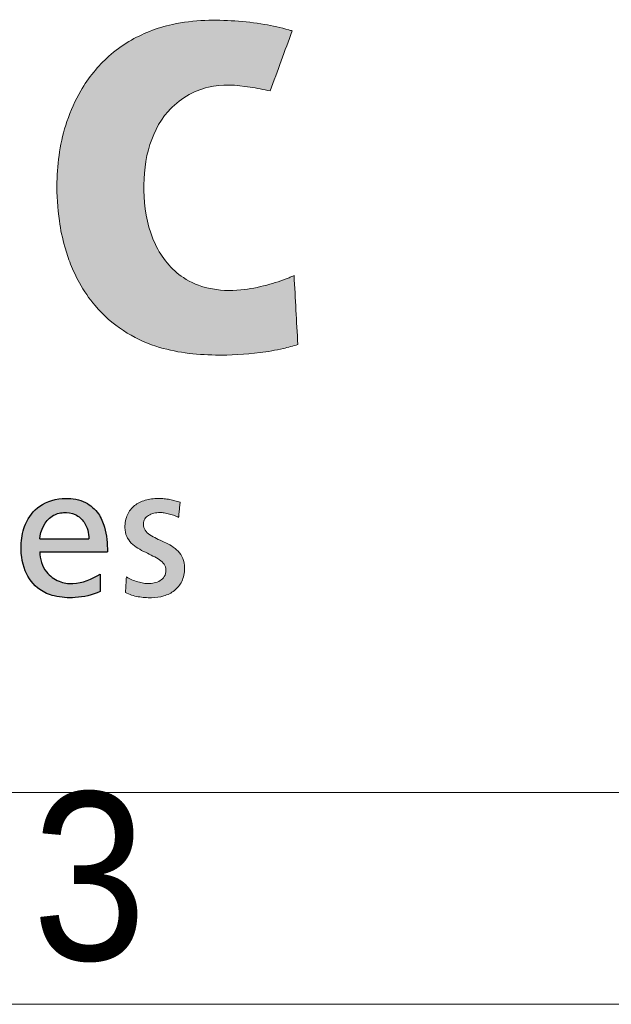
# Paper-space layout 'Hoja2' of a CAD drawing. Header units: millimetres. Extents: x 450 to 25135, y 150 to 17673.
# Tile 13 of 19: x 20964 to 21384, y 150 to 848. Entities that reach past the tile are written whole.
import ezdxf

# ---------------------------------------------------------------- set-up
doc = ezdxf.new("R2010")
doc.units = ezdxf.units.MM
doc.linetypes.add('SLD-Continua', pattern=[0])
doc.layers.add('FORMAT', color=7, linetype='SLD-Continua')
doc.styles.add('SLDTEXTSTYLE3', font='GOTHIC.TTF', dxfattribs={"width": 0.913})

# ---------------------------------------------------------------- blocks, each defined once
blk = doc.blocks.new('Bloque1')
at = {"linetype": 'Continuous', "ltscale": 35}
h = blk.add_hatch(color=7, dxfattribs=at)
edge = h.paths.add_edge_path(flags=0)
edge.add_spline(control_points=[(1628.7, 297.51), (1627.5, 297.01), (1621.22, 294.38), (1608.76, 290.31), (1589.64, 286.37), (1568.94, 287.09), (1545.83, 296.44), (1527.25, 319.89), (1520.94, 352.94), (1523.18, 386.15), (1537.39, 416.6), (1566.19, 434.08), (1592.7, 432.3), (1607.04, 429.34), (1611.74, 428.37)], knot_values=[2, 2, 2, 2, 2.013484, 2.070868, 2.135998, 2.215861, 2.282575, 2.389366, 2.510036, 2.625335, 2.731713, 2.847289, 2.949965, 3, 3, 3, 3], weights=[1, 1, 1, 1, 1, 1, 1, 1, 1, 1, 1, 1, 1, 1, 1], degree=3, periodic=0)
edge.add_line((1611.74, 428.37), (1627.36, 470.96))
edge.add_spline(control_points=[(1627.36, 470.96), (1626.55, 471.19), (1620.09, 473.07), (1606.62, 476.13), (1586.7, 478.22), (1564.82, 478.87), (1544.37, 476.56), (1526.27, 471.09), (1510.96, 463.59), (1497.57, 453.76), (1486.15, 441.82), (1475.6, 426.53), (1467.16, 407.51), (1461.89, 385.49), (1459.96, 361.76), (1461.31, 339.07), (1465.26, 319.74), (1470.16, 305.02), (1476.84, 290.74), (1488.43, 273.8), (1506.64, 257.71), (1535.65, 243.95), (1569.35, 240.24), (1599.68, 241.94), (1619.15, 245.12), (1627.93, 247.67), (1631.34, 248.67)], knot_values=[0, 0, 0, 0, 0.005207, 0.041752, 0.085467, 0.129316, 0.17742, 0.21242, 0.246106, 0.282735, 0.314918, 0.348182, 0.397515, 0.443076, 0.488082, 0.544788, 0.583504, 0.610174, 0.640875, 0.681066, 0.736716, 0.78949, 0.877914, 0.943285, 0.977973, 1, 1, 1, 1], weights=[1, 1, 1, 1, 1, 1, 1, 1, 1, 1, 1, 1, 1, 1, 1, 1, 1, 1, 1, 1, 1, 1, 1, 1, 1, 1, 1], degree=3, periodic=0)
edge.add_line((1631.34, 248.67), (1628.7, 297.51))
h = blk.add_hatch(color=7, dxfattribs=at)
edge = h.paths.add_edge_path(flags=0)
edge.add_spline(control_points=[(1544.01, 127.41), (1545.14, 127.01), (1546.12, 126.59), (1546.8, 126.16)], knot_values=[37.00004, 37.00004, 37.00004, 37.00004, 38.00004, 38.00004, 38.00004, 38.00004], weights=[1, 1, 1, 1], degree=3, periodic=0)
edge.add_line((1546.8, 126.16), (1547.07, 128.86))
edge.add_line((1547.07, 128.86), (1547.34, 131.56))
edge.add_line((1547.34, 131.56), (1547.61, 134.26))
edge.add_line((1547.61, 134.26), (1547.89, 136.97))
edge.add_spline(control_points=[(1547.89, 136.97), (1546.67, 137.33), (1545.45, 137.68), (1544.23, 137.99)], knot_values=[3, 3, 3, 3, 4, 4, 4, 4], weights=[1, 1, 1, 1], degree=3, periodic=0)
edge.add_spline(control_points=[(1544.23, 137.99), (1543, 138.3), (1541.77, 138.58), (1540.51, 138.82)], knot_values=[4, 4, 4, 4, 5, 5, 5, 5], weights=[1, 1, 1, 1], degree=3, periodic=0)
edge.add_arc((1531.98, 93.2), 46.41, 79.41342, 84.27412)
edge.add_arc((1532.45, 96.76), 42.82, 84.4183, 90.01888)
edge.add_spline(control_points=[(1532.43, 139.58), (1529.1, 139.58), (1525.96, 139.16), (1523.11, 138.32)], knot_values=[0, 0, 0, 0, 1, 1, 1, 1], weights=[1, 1, 1, 1], degree=3, periodic=0)
edge.add_spline(control_points=[(1523.11, 138.32), (1520.26, 137.47), (1517.72, 136.2), (1515.58, 134.48)], knot_values=[1, 1, 1, 1, 2, 2, 2, 2], weights=[1, 1, 1, 1], degree=3, periodic=0)
edge.add_spline(control_points=[(1515.58, 134.48), (1513.45, 132.77), (1511.74, 130.62), (1510.56, 128.03)], knot_values=[2, 2, 2, 2, 3, 3, 3, 3], weights=[1, 1, 1, 1], degree=3, periodic=0)
edge.add_spline(control_points=[(1510.56, 128.03), (1509.38, 125.44), (1508.73, 122.39), (1508.73, 118.9), (1508.73, 114.18), (1510.55, 110.71), (1513.28, 107.97)], knot_values=[3, 3, 3, 3, 4, 4, 4, 5, 5, 5, 5], weights=[1, 1, 1, 1, 1, 1, 1], degree=3, periodic=0)
edge.add_spline(control_points=[(1513.28, 107.97), (1516.01, 105.22), (1519.65, 103.2), (1523.29, 101.39)], knot_values=[5, 5, 5, 5, 6, 6, 6, 6], weights=[1, 1, 1, 1], degree=3, periodic=0)
edge.add_spline(control_points=[(1523.29, 101.39), (1526.93, 99.58), (1530.58, 97.97), (1533.3, 96.06)], knot_values=[6, 6, 6, 6, 7, 7, 7, 7], weights=[1, 1, 1, 1], degree=3, periodic=0)
edge.add_spline(control_points=[(1533.3, 96.06), (1536.04, 94.14), (1537.86, 91.91), (1537.86, 88.84), (1537.86, 87.03), (1537.42, 85.52), (1536.67, 84.27)], knot_values=[7, 7, 7, 7, 8, 8, 8, 9, 9, 9, 9], weights=[1, 1, 1, 1, 1, 1, 1], degree=3, periodic=0)
edge.add_spline(control_points=[(1536.67, 84.27), (1535.92, 83.03), (1534.87, 82.06), (1532.41, 80.56), (1531, 80.04), (1529.55, 79.7)], knot_values=[9, 9, 9, 9, 10, 10, 11, 11, 11, 11], weights=[1, 1, 1, 1, 1, 1], degree=3, periodic=0)
edge.add_spline(control_points=[(1529.55, 79.7), (1528.1, 79.37), (1526.6, 79.22), (1525.19, 79.22), (1524.3, 79.22), (1523.19, 79.32), (1521.96, 79.51)], knot_values=[11, 11, 11, 11, 12, 12, 12, 13, 13, 13, 13], weights=[1, 1, 1, 1, 1, 1, 1], degree=3, periodic=0)
edge.add_spline(control_points=[(1521.96, 79.51), (1520.73, 79.71), (1519.37, 80.01), (1517.97, 80.4)], knot_values=[13, 13, 13, 13, 14, 14, 14, 14], weights=[1, 1, 1, 1], degree=3, periodic=0)
edge.add_spline(control_points=[(1517.97, 80.4), (1516.57, 80.79), (1515.14, 81.29), (1513.74, 81.88)], knot_values=[14, 14, 14, 14, 15, 15, 15, 15], weights=[1, 1, 1, 1], degree=3, periodic=0)
edge.add_spline(control_points=[(1513.74, 81.88), (1512.34, 82.48), (1510.99, 83.17), (1509.77, 83.96)], knot_values=[15, 15, 15, 15, 16, 16, 16, 16], weights=[1, 1, 1, 1], degree=3, periodic=0)
edge.add_line((1509.77, 83.96), (1509.44, 78.42))
edge.add_line((1509.44, 78.42), (1509.12, 72.89))
edge.add_spline(control_points=[(1509.12, 72.89), (1510.53, 72.13), (1512, 71.52), (1513.5, 71.04)], knot_values=[18.00004, 18.00004, 18.00004, 18.00004, 19.00004, 19.00004, 19.00004, 19.00004], weights=[1, 1, 1, 1], degree=3, periodic=0)
edge.add_spline(control_points=[(1513.5, 71.04), (1515, 70.55), (1516.53, 70.18), (1519.65, 69.64), (1521.22, 69.46), (1522.8, 69.35)], knot_values=[19.00004, 19.00004, 19.00004, 19.00004, 20.00004, 20.00004, 21.00004, 21.00004, 21.00004, 21.00004], weights=[1, 1, 1, 1, 1, 1], degree=3, periodic=0)
edge.add_spline(control_points=[(1522.8, 69.35), (1524.38, 69.25), (1525.97, 69.21), (1527.55, 69.21), (1530.55, 69.21), (1533.52, 69.62), (1536.29, 70.46)], knot_values=[21.00004, 21.00004, 21.00004, 21.00004, 22.00004, 22.00004, 22.00004, 23.00004, 23.00004, 23.00004, 23.00004], weights=[1, 1, 1, 1, 1, 1, 1], degree=3, periodic=0)
edge.add_spline(control_points=[(1536.29, 70.46), (1539.05, 71.3), (1541.61, 72.57), (1543.79, 74.29)], knot_values=[23.00004, 23.00004, 23.00004, 23.00004, 24.00004, 24.00004, 24.00004, 24.00004], weights=[1, 1, 1, 1], degree=3, periodic=0)
edge.add_spline(control_points=[(1543.79, 74.29), (1545.97, 76.01), (1547.78, 78.19), (1549.04, 80.82)], knot_values=[24.00004, 24.00004, 24.00004, 24.00004, 25.00004, 25.00004, 25.00004, 25.00004], weights=[1, 1, 1, 1], degree=3, periodic=0)
edge.add_spline(control_points=[(1549.04, 80.82), (1550.3, 83.46), (1551.02, 86.57), (1551.02, 90.16), (1551.02, 95.53), (1549.2, 99.32), (1546.47, 102.18)], knot_values=[25.00004, 25.00004, 25.00004, 25.00004, 26.00004, 26.00004, 26.00004, 27.00004, 27.00004, 27.00004, 27.00004], weights=[1, 1, 1, 1, 1, 1, 1], degree=3, periodic=0)
edge.add_spline(control_points=[(1546.47, 102.18), (1543.74, 105.05), (1540.1, 106.99), (1536.46, 108.7)], knot_values=[27.00004, 27.00004, 27.00004, 27.00004, 28.00004, 28.00004, 28.00004, 28.00004], weights=[1, 1, 1, 1], degree=3, periodic=0)
edge.add_spline(control_points=[(1536.46, 108.7), (1532.82, 110.4), (1529.18, 111.87), (1526.45, 113.76)], knot_values=[28.00004, 28.00004, 28.00004, 28.00004, 29.00004, 29.00004, 29.00004, 29.00004], weights=[1, 1, 1, 1], degree=3, periodic=0)
edge.add_spline(control_points=[(1526.45, 113.76), (1523.71, 115.66), (1521.9, 117.98), (1521.9, 121.41), (1521.9, 122.8), (1522.24, 124), (1522.86, 125.03)], knot_values=[29.00004, 29.00004, 29.00004, 29.00004, 30.00004, 30.00004, 30.00004, 31.00004, 31.00004, 31.00004, 31.00004], weights=[1, 1, 1, 1, 1, 1, 1], degree=3, periodic=0)
edge.add_spline(control_points=[(1522.86, 125.03), (1523.48, 126.05), (1524.37, 126.9), (1525.46, 127.58)], knot_values=[31.00004, 31.00004, 31.00004, 31.00004, 32.00004, 32.00004, 32.00004, 32.00004], weights=[1, 1, 1, 1], degree=3, periodic=0)
edge.add_spline(control_points=[(1525.46, 127.58), (1526.55, 128.25), (1527.83, 128.76), (1529.24, 129.09)], knot_values=[32.00004, 32.00004, 32.00004, 32.00004, 33.00004, 33.00004, 33.00004, 33.00004], weights=[1, 1, 1, 1], degree=3, periodic=0)
edge.add_spline(control_points=[(1529.24, 129.09), (1530.65, 129.42), (1532.18, 129.59), (1533.77, 129.59), (1534.49, 129.59), (1535.5, 129.48), (1536.64, 129.29)], knot_values=[33.00004, 33.00004, 33.00004, 33.00004, 34.00004, 34.00004, 34.00004, 35.00004, 35.00004, 35.00004, 35.00004], weights=[1, 1, 1, 1, 1, 1, 1], degree=3, periodic=0)
edge.add_spline(control_points=[(1536.64, 129.29), (1537.78, 129.1), (1539.06, 128.83), (1540.34, 128.51)], knot_values=[35.00004, 35.00004, 35.00004, 35.00004, 36.00004, 36.00004, 36.00004, 36.00004], weights=[1, 1, 1, 1], degree=3, periodic=0)
edge.add_spline(control_points=[(1540.34, 128.51), (1541.62, 128.19), (1542.89, 127.81), (1544.01, 127.41)], knot_values=[36.00004, 36.00004, 36.00004, 36.00004, 37.00004, 37.00004, 37.00004, 37.00004], weights=[1, 1, 1, 1], degree=3, periodic=0)
h = blk.add_hatch(color=7, dxfattribs=at)
edge = h.paths.add_edge_path(flags=0)
edge.add_spline(control_points=[(1544.01, 127.41), (1545.14, 127.01), (1546.12, 126.59), (1546.8, 126.16)], knot_values=[37.00004, 37.00004, 37.00004, 37.00004, 38.00004, 38.00004, 38.00004, 38.00004], weights=[1, 1, 1, 1], degree=3, periodic=0)
edge.add_line((1546.8, 126.16), (1547.07, 128.86))
edge.add_line((1547.07, 128.86), (1547.34, 131.56))
edge.add_line((1547.34, 131.56), (1547.61, 134.26))
edge.add_line((1547.61, 134.26), (1547.89, 136.97))
edge.add_spline(control_points=[(1547.89, 136.97), (1546.67, 137.33), (1545.45, 137.68), (1544.23, 137.99)], knot_values=[3, 3, 3, 3, 4, 4, 4, 4], weights=[1, 1, 1, 1], degree=3, periodic=0)
edge.add_spline(control_points=[(1544.23, 137.99), (1543, 138.3), (1541.77, 138.58), (1540.51, 138.82)], knot_values=[4, 4, 4, 4, 5, 5, 5, 5], weights=[1, 1, 1, 1], degree=3, periodic=0)
edge.add_arc((1531.98, 93.2), 46.41, 79.41342, 84.27412)
edge.add_arc((1532.45, 96.76), 42.82, 84.4183, 90.01888)
edge.add_spline(control_points=[(1532.43, 139.58), (1529.1, 139.58), (1525.96, 139.16), (1523.11, 138.32)], knot_values=[0, 0, 0, 0, 1, 1, 1, 1], weights=[1, 1, 1, 1], degree=3, periodic=0)
edge.add_spline(control_points=[(1523.11, 138.32), (1520.26, 137.47), (1517.72, 136.2), (1515.58, 134.48)], knot_values=[1, 1, 1, 1, 2, 2, 2, 2], weights=[1, 1, 1, 1], degree=3, periodic=0)
edge.add_spline(control_points=[(1515.58, 134.48), (1513.45, 132.77), (1511.74, 130.62), (1510.56, 128.03)], knot_values=[2, 2, 2, 2, 3, 3, 3, 3], weights=[1, 1, 1, 1], degree=3, periodic=0)
edge.add_spline(control_points=[(1510.56, 128.03), (1509.38, 125.44), (1508.73, 122.39), (1508.73, 118.9), (1508.73, 114.18), (1510.55, 110.71), (1513.28, 107.97)], knot_values=[3, 3, 3, 3, 4, 4, 4, 5, 5, 5, 5], weights=[1, 1, 1, 1, 1, 1, 1], degree=3, periodic=0)
edge.add_spline(control_points=[(1513.28, 107.97), (1516.01, 105.22), (1519.65, 103.2), (1523.29, 101.39)], knot_values=[5, 5, 5, 5, 6, 6, 6, 6], weights=[1, 1, 1, 1], degree=3, periodic=0)
edge.add_spline(control_points=[(1523.29, 101.39), (1526.93, 99.58), (1530.58, 97.97), (1533.3, 96.06)], knot_values=[6, 6, 6, 6, 7, 7, 7, 7], weights=[1, 1, 1, 1], degree=3, periodic=0)
edge.add_spline(control_points=[(1533.3, 96.06), (1536.04, 94.14), (1537.86, 91.91), (1537.86, 88.84), (1537.86, 87.03), (1537.42, 85.52), (1536.67, 84.27)], knot_values=[7, 7, 7, 7, 8, 8, 8, 9, 9, 9, 9], weights=[1, 1, 1, 1, 1, 1, 1], degree=3, periodic=0)
edge.add_spline(control_points=[(1536.67, 84.27), (1535.92, 83.03), (1534.87, 82.06), (1532.41, 80.56), (1531, 80.04), (1529.55, 79.7)], knot_values=[9, 9, 9, 9, 10, 10, 11, 11, 11, 11], weights=[1, 1, 1, 1, 1, 1], degree=3, periodic=0)
edge.add_spline(control_points=[(1529.55, 79.7), (1528.1, 79.37), (1526.6, 79.22), (1525.19, 79.22), (1524.3, 79.22), (1523.19, 79.32), (1521.96, 79.51)], knot_values=[11, 11, 11, 11, 12, 12, 12, 13, 13, 13, 13], weights=[1, 1, 1, 1, 1, 1, 1], degree=3, periodic=0)
edge.add_spline(control_points=[(1521.96, 79.51), (1520.73, 79.71), (1519.37, 80.01), (1517.97, 80.4)], knot_values=[13, 13, 13, 13, 14, 14, 14, 14], weights=[1, 1, 1, 1], degree=3, periodic=0)
edge.add_spline(control_points=[(1517.97, 80.4), (1516.57, 80.79), (1515.14, 81.29), (1513.74, 81.88)], knot_values=[14, 14, 14, 14, 15, 15, 15, 15], weights=[1, 1, 1, 1], degree=3, periodic=0)
edge.add_spline(control_points=[(1513.74, 81.88), (1512.34, 82.48), (1510.99, 83.17), (1509.77, 83.96)], knot_values=[15, 15, 15, 15, 16, 16, 16, 16], weights=[1, 1, 1, 1], degree=3, periodic=0)
edge.add_line((1509.77, 83.96), (1509.44, 78.42))
edge.add_line((1509.44, 78.42), (1509.12, 72.89))
edge.add_spline(control_points=[(1509.12, 72.89), (1510.53, 72.13), (1512, 71.52), (1513.5, 71.04)], knot_values=[18.00004, 18.00004, 18.00004, 18.00004, 19.00004, 19.00004, 19.00004, 19.00004], weights=[1, 1, 1, 1], degree=3, periodic=0)
edge.add_spline(control_points=[(1513.5, 71.04), (1515, 70.55), (1516.53, 70.18), (1519.65, 69.64), (1521.22, 69.46), (1522.8, 69.35)], knot_values=[19.00004, 19.00004, 19.00004, 19.00004, 20.00004, 20.00004, 21.00004, 21.00004, 21.00004, 21.00004], weights=[1, 1, 1, 1, 1, 1], degree=3, periodic=0)
edge.add_spline(control_points=[(1522.8, 69.35), (1524.38, 69.25), (1525.97, 69.21), (1527.55, 69.21), (1530.55, 69.21), (1533.52, 69.62), (1536.29, 70.46)], knot_values=[21.00004, 21.00004, 21.00004, 21.00004, 22.00004, 22.00004, 22.00004, 23.00004, 23.00004, 23.00004, 23.00004], weights=[1, 1, 1, 1, 1, 1, 1], degree=3, periodic=0)
edge.add_spline(control_points=[(1536.29, 70.46), (1539.05, 71.3), (1541.61, 72.57), (1543.79, 74.29)], knot_values=[23.00004, 23.00004, 23.00004, 23.00004, 24.00004, 24.00004, 24.00004, 24.00004], weights=[1, 1, 1, 1], degree=3, periodic=0)
edge.add_spline(control_points=[(1543.79, 74.29), (1545.97, 76.01), (1547.78, 78.19), (1549.04, 80.82)], knot_values=[24.00004, 24.00004, 24.00004, 24.00004, 25.00004, 25.00004, 25.00004, 25.00004], weights=[1, 1, 1, 1], degree=3, periodic=0)
edge.add_spline(control_points=[(1549.04, 80.82), (1550.3, 83.46), (1551.02, 86.57), (1551.02, 90.16), (1551.02, 95.53), (1549.2, 99.32), (1546.47, 102.18)], knot_values=[25.00004, 25.00004, 25.00004, 25.00004, 26.00004, 26.00004, 26.00004, 27.00004, 27.00004, 27.00004, 27.00004], weights=[1, 1, 1, 1, 1, 1, 1], degree=3, periodic=0)
edge.add_spline(control_points=[(1546.47, 102.18), (1543.74, 105.05), (1540.1, 106.99), (1536.46, 108.7)], knot_values=[27.00004, 27.00004, 27.00004, 27.00004, 28.00004, 28.00004, 28.00004, 28.00004], weights=[1, 1, 1, 1], degree=3, periodic=0)
edge.add_spline(control_points=[(1536.46, 108.7), (1532.82, 110.4), (1529.18, 111.87), (1526.45, 113.76)], knot_values=[28.00004, 28.00004, 28.00004, 28.00004, 29.00004, 29.00004, 29.00004, 29.00004], weights=[1, 1, 1, 1], degree=3, periodic=0)
edge.add_spline(control_points=[(1526.45, 113.76), (1523.71, 115.66), (1521.9, 117.98), (1521.9, 121.41), (1521.9, 122.8), (1522.24, 124), (1522.86, 125.03)], knot_values=[29.00004, 29.00004, 29.00004, 29.00004, 30.00004, 30.00004, 30.00004, 31.00004, 31.00004, 31.00004, 31.00004], weights=[1, 1, 1, 1, 1, 1, 1], degree=3, periodic=0)
edge.add_spline(control_points=[(1522.86, 125.03), (1523.48, 126.05), (1524.37, 126.9), (1525.46, 127.58)], knot_values=[31.00004, 31.00004, 31.00004, 31.00004, 32.00004, 32.00004, 32.00004, 32.00004], weights=[1, 1, 1, 1], degree=3, periodic=0)
edge.add_spline(control_points=[(1525.46, 127.58), (1526.55, 128.25), (1527.83, 128.76), (1529.24, 129.09)], knot_values=[32.00004, 32.00004, 32.00004, 32.00004, 33.00004, 33.00004, 33.00004, 33.00004], weights=[1, 1, 1, 1], degree=3, periodic=0)
edge.add_spline(control_points=[(1529.24, 129.09), (1530.65, 129.42), (1532.18, 129.59), (1533.77, 129.59), (1534.49, 129.59), (1535.5, 129.48), (1536.64, 129.29)], knot_values=[33.00004, 33.00004, 33.00004, 33.00004, 34.00004, 34.00004, 34.00004, 35.00004, 35.00004, 35.00004, 35.00004], weights=[1, 1, 1, 1, 1, 1, 1], degree=3, periodic=0)
edge.add_spline(control_points=[(1536.64, 129.29), (1537.78, 129.1), (1539.06, 128.83), (1540.34, 128.51)], knot_values=[35.00004, 35.00004, 35.00004, 35.00004, 36.00004, 36.00004, 36.00004, 36.00004], weights=[1, 1, 1, 1], degree=3, periodic=0)
edge.add_spline(control_points=[(1540.34, 128.51), (1541.62, 128.19), (1542.89, 127.81), (1544.01, 127.41)], knot_values=[36.00004, 36.00004, 36.00004, 36.00004, 37.00004, 37.00004, 37.00004, 37.00004], weights=[1, 1, 1, 1], degree=3, periodic=0)
at = {"layer": 'FORMAT', "ltscale": 35}
h = blk.add_hatch(color=7, dxfattribs=at)
edge = h.paths.add_edge_path(flags=0)
edge.add_spline(control_points=[(1496.33, 101.64), (1496.31, 107.59), (1495.55, 117.04), (1490.31, 129.67), (1480.59, 138.18), (1465.07, 140.74), (1448.04, 136.31), (1437.44, 122.53), (1434.29, 106.01), (1436.12, 88.78), (1446.09, 75.05), (1459.68, 69.5), (1474.67, 68.58), (1485.6, 71.11), (1491.18, 73.54)], knot_values=[0, 0, 0, 0, 0.09648, 0.152405, 0.218062, 0.295923, 0.399434, 0.486993, 0.561533, 0.668927, 0.759756, 0.820351, 0.901397, 1, 1, 1, 1], weights=[1, 1, 1, 1, 1, 1, 1, 1, 1, 1, 1, 1, 1, 1, 1], degree=3, periodic=0)
edge.add_line((1491.18, 73.54), (1491.18, 85.94))
edge.add_spline(control_points=[(1491.18, 85.94), (1485.38, 82.42), (1475.52, 78.1), (1461.37, 80.18), (1451.23, 87.72), (1448.28, 96.58), (1448.34, 101.64)], knot_values=[0, 0, 0, 0, 0.364517, 0.537077, 0.732789, 1, 1, 1, 1], weights=[1, 1, 1, 1, 1, 1, 1], degree=3, periodic=0)
edge.add_line((1448.34, 101.64), (1496.33, 101.64))
edge = h.paths.add_edge_path(flags=0)
edge.add_line((1483.17, 110.84), (1448.34, 110.84))
edge.add_spline(control_points=[(1448.34, 110.84), (1448.85, 116.85), (1453.18, 126.79), (1465.17, 130.17), (1473.79, 128.88), (1481.54, 122.13), (1483.15, 114.96), (1483.17, 110.84)], knot_values=[0, 0, 0, 0, 0.333684, 0.482957, 0.632522, 0.77884, 1, 1, 1, 1], weights=[1, 1, 1, 1, 1, 1, 1, 1], degree=3, periodic=0)
at = {"color": 7, "linetype": 'SLD-Continua', "lineweight": 18, "ltscale": 35}
for centre, radius, start, end in [((1532.45, 96.76), 42.82, 84.4183, 90.01888), ((1531.98, 93.2), 46.41, 79.41342, 84.27412)]:
    blk.add_arc(centre, radius, start, end, dxfattribs=at)
at = {"color": 8, "linetype": 'Continuous', "lineweight": 0, "ltscale": 35, "true_color": 0x808080}
for points, knots in [([(1627.36, 470.96), (1626.55, 471.19), (1620.09, 473.07), (1606.62, 476.13), (1586.7, 478.22), (1564.82, 478.87), (1544.37, 476.56), (1526.27, 471.09), (1510.96, 463.59), (1497.57, 453.76), (1486.15, 441.82), (1475.6, 426.53), (1467.16, 407.51), (1461.89, 385.49), (1459.96, 361.76), (1461.31, 339.07), (1465.26, 319.74), (1470.16, 305.02), (1476.84, 290.74), (1488.43, 273.8), (1506.64, 257.71), (1535.65, 243.95), (1569.35, 240.24), (1599.68, 241.94), (1619.15, 245.12), (1627.93, 247.67), (1631.34, 248.67)], [0, 0, 0, 0, 0.005207, 0.041752, 0.085467, 0.129316, 0.17742, 0.21242, 0.246106, 0.282735, 0.314918, 0.348182, 0.397515, 0.443076, 0.488082, 0.544788, 0.583504, 0.610174, 0.640875, 0.681066, 0.736716, 0.78949, 0.877914, 0.943285, 0.977973, 1, 1, 1, 1]), ([(1628.7, 297.51), (1627.5, 297.01), (1621.22, 294.38), (1608.76, 290.31), (1589.64, 286.37), (1568.94, 287.09), (1545.83, 296.44), (1527.25, 319.89), (1520.94, 352.94), (1523.18, 386.15), (1537.39, 416.6), (1566.19, 434.08), (1592.7, 432.3), (1607.04, 429.34), (1611.74, 428.37)], [2, 2, 2, 2, 2.013484, 2.070868, 2.135998, 2.215861, 2.282575, 2.389366, 2.510036, 2.625335, 2.731713, 2.847289, 2.949965, 3, 3, 3, 3]), ([(1510.56, 128.03), (1509.38, 125.44), (1508.73, 122.39), (1508.73, 118.9), (1508.73, 114.18), (1510.55, 110.71), (1513.28, 107.97)], [3, 3, 3, 3, 4, 4, 4, 5, 5, 5, 5]), ([(1529.24, 129.09), (1530.65, 129.42), (1532.18, 129.59), (1533.77, 129.59), (1534.49, 129.59), (1535.5, 129.48), (1536.64, 129.29)], [33.00004, 33.00004, 33.00004, 33.00004, 34.00004, 34.00004, 34.00004, 35.00004, 35.00004, 35.00004, 35.00004]), ([(1526.45, 113.76), (1523.71, 115.66), (1521.9, 117.98), (1521.9, 121.41), (1521.9, 122.8), (1522.24, 124), (1522.86, 125.03)], [29.00004, 29.00004, 29.00004, 29.00004, 30.00004, 30.00004, 30.00004, 31.00004, 31.00004, 31.00004, 31.00004]), ([(1549.04, 80.82), (1550.3, 83.46), (1551.02, 86.57), (1551.02, 90.16), (1551.02, 95.53), (1549.2, 99.32), (1546.47, 102.18)], [25.00004, 25.00004, 25.00004, 25.00004, 26.00004, 26.00004, 26.00004, 27.00004, 27.00004, 27.00004, 27.00004]), ([(1533.3, 96.06), (1536.04, 94.14), (1537.86, 91.91), (1537.86, 88.84), (1537.86, 87.03), (1537.42, 85.52), (1536.67, 84.27)], [7, 7, 7, 7, 8, 8, 8, 9, 9, 9, 9]), ([(1536.67, 84.27), (1535.92, 83.03), (1534.87, 82.06), (1532.41, 80.56), (1531, 80.04), (1529.55, 79.7)], [9, 9, 9, 9, 10, 10, 11, 11, 11, 11]), ([(1529.55, 79.7), (1528.1, 79.37), (1526.6, 79.22), (1525.19, 79.22), (1524.3, 79.22), (1523.19, 79.32), (1521.96, 79.51)], [11, 11, 11, 11, 12, 12, 12, 13, 13, 13, 13]), ([(1513.5, 71.04), (1515, 70.55), (1516.53, 70.18), (1519.65, 69.64), (1521.22, 69.46), (1522.8, 69.35)], [19.00004, 19.00004, 19.00004, 19.00004, 20.00004, 20.00004, 21.00004, 21.00004, 21.00004, 21.00004]), ([(1522.8, 69.35), (1524.38, 69.25), (1525.97, 69.21), (1527.55, 69.21), (1530.55, 69.21), (1533.52, 69.62), (1536.29, 70.46)], [21.00004, 21.00004, 21.00004, 21.00004, 22.00004, 22.00004, 22.00004, 23.00004, 23.00004, 23.00004, 23.00004])]:
    blk.add_open_spline(points, degree=3, knots=knots, dxfattribs=at)
for points in [[(1611.74, 428.37), (1616.95, 442.57), (1622.15, 456.76), (1627.36, 470.96)], [(1631.34, 248.67), (1630.46, 264.95), (1629.58, 281.23), (1628.7, 297.51)], [(1532.43, 139.58), (1529.1, 139.58), (1525.96, 139.16), (1523.11, 138.32)], [(1515.58, 134.48), (1513.45, 132.77), (1511.74, 130.62), (1510.56, 128.03)], [(1523.11, 138.32), (1520.26, 137.47), (1517.72, 136.2), (1515.58, 134.48)], [(1544.23, 137.99), (1543, 138.3), (1541.77, 138.58), (1540.51, 138.82)], [(1547.89, 136.97), (1546.67, 137.33), (1545.45, 137.68), (1544.23, 137.99)], [(1547.34, 131.56), (1547.43, 132.46), (1547.52, 133.36), (1547.61, 134.26)], [(1547.61, 134.26), (1547.7, 135.17), (1547.79, 136.07), (1547.89, 136.97)], [(1522.86, 125.03), (1523.48, 126.05), (1524.37, 126.9), (1525.46, 127.58)], [(1525.46, 127.58), (1526.55, 128.25), (1527.83, 128.76), (1529.24, 129.09)], [(1536.64, 129.29), (1537.78, 129.1), (1539.06, 128.83), (1540.34, 128.51)], [(1540.34, 128.51), (1541.62, 128.19), (1542.89, 127.81), (1544.01, 127.41)], [(1544.01, 127.41), (1545.14, 127.01), (1546.12, 126.59), (1546.8, 126.16)], [(1546.8, 126.16), (1546.89, 127.06), (1546.98, 127.96), (1547.07, 128.86)], [(1547.07, 128.86), (1547.16, 129.76), (1547.25, 130.66), (1547.34, 131.56)], [(1536.46, 108.7), (1532.82, 110.4), (1529.18, 111.87), (1526.45, 113.76)], [(1513.28, 107.97), (1516.01, 105.22), (1519.65, 103.2), (1523.29, 101.39)], [(1546.47, 102.18), (1543.74, 105.05), (1540.1, 106.99), (1536.46, 108.7)], [(1523.29, 101.39), (1526.93, 99.58), (1530.58, 97.97), (1533.3, 96.06)], [(1509.77, 83.96), (1509.66, 82.11), (1509.55, 80.27), (1509.44, 78.42)], [(1513.74, 81.88), (1512.34, 82.48), (1510.99, 83.17), (1509.77, 83.96)], [(1509.44, 78.42), (1509.33, 76.58), (1509.23, 74.73), (1509.12, 72.89)], [(1517.97, 80.4), (1516.57, 80.79), (1515.14, 81.29), (1513.74, 81.88)], [(1521.96, 79.51), (1520.73, 79.71), (1519.37, 80.01), (1517.97, 80.4)], [(1543.79, 74.29), (1545.97, 76.01), (1547.78, 78.19), (1549.04, 80.82)], [(1509.12, 72.89), (1510.53, 72.13), (1512, 71.52), (1513.5, 71.04)], [(1536.29, 70.46), (1539.05, 71.3), (1541.61, 72.57), (1543.79, 74.29)]]:
    blk.add_open_spline(points, degree=3, dxfattribs=at)
at = {"layer": 'FORMAT', "color": 7, "ltscale": 35}
for p, q in [((1448.34, 110.84), (1483.17, 110.84)), ((1448.34, 101.64), (1496.33, 101.64)), ((1491.18, 85.94), (1491.18, 73.54))]:
    blk.add_line(p, q, dxfattribs=at)
for points, knots in [([(1491.18, 73.54), (1485.6, 71.11), (1474.67, 68.58), (1459.68, 69.5), (1446.09, 75.05), (1436.12, 88.78), (1434.29, 106.01), (1437.44, 122.53), (1448.04, 136.31), (1465.07, 140.74), (1480.59, 138.18), (1490.31, 129.67), (1495.55, 117.04), (1496.31, 107.59), (1496.33, 101.64)], [0, 0, 0, 0, 0.098603, 0.179649, 0.240244, 0.331073, 0.438467, 0.513007, 0.600566, 0.704077, 0.781938, 0.847595, 0.90352, 1, 1, 1, 1]), ([(1448.34, 110.84), (1448.85, 116.85), (1453.18, 126.79), (1465.17, 130.17), (1473.79, 128.88), (1481.54, 122.13), (1483.15, 114.96), (1483.17, 110.84)], [0, 0, 0, 0, 0.333684, 0.482957, 0.632522, 0.77884, 1, 1, 1, 1]), ([(1448.34, 101.64), (1448.28, 96.58), (1451.23, 87.72), (1461.37, 80.18), (1475.52, 78.1), (1485.38, 82.42), (1491.18, 85.94)], [0, 0, 0, 0, 0.267211, 0.462923, 0.635483, 1, 1, 1, 1])]:
    blk.add_open_spline(points, degree=3, knots=knots, dxfattribs=at)

psp = doc.layouts.new('Hoja2')

# ---------------------------------------------------------------- linework, layer by layer
at = {"color": 7, "linetype": 'SLD-Continua', "lineweight": 18, "ltscale": 30}
for p, q in [((24930, 300), (600, 300)), ((19530, 300), (24930, 300)), ((25080, 150), (450, 150))]:
    psp.add_line(p, q, dxfattribs=at)

# ---------------------------------------------------------------- block references
at = {"color": 7, "linetype": 'Continuous', "ltscale": 30}
psp.add_blockref('Bloque1', (19530.289, 368.939), dxfattribs=at)

# ---------------------------------------------------------------- texts
at = {"color": 7, "linetype": 'Continuous', "lineweight": 0, "ltscale": 30, "insert": (21013.801, 300.409), "char_height": 119.062, "attachment_point": 2, "style": 'SLDTEXTSTYLE3'}
psp.add_mtext('3', dxfattribs=at)

doc.saveas('drawing.dxf')
